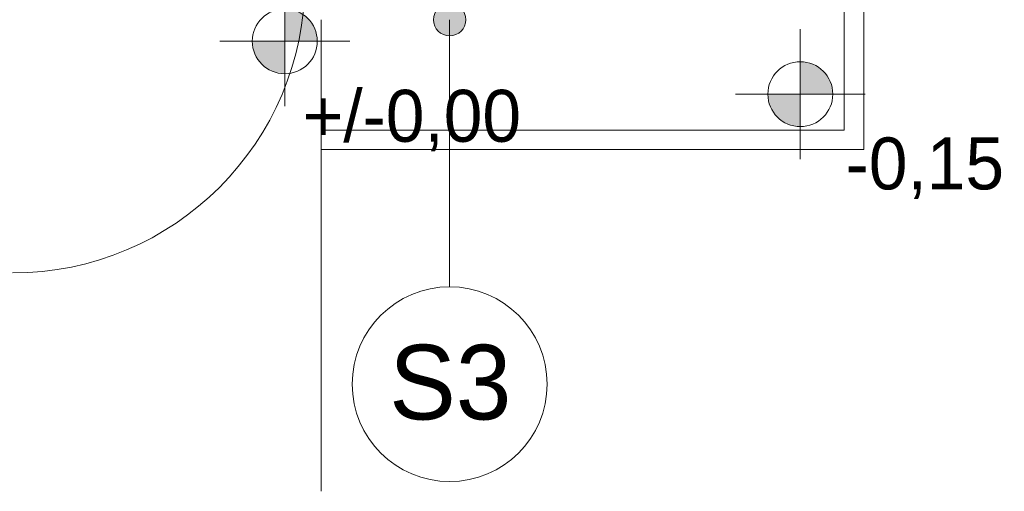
# Model space of a CAD drawing. Header units: inches. Extents: x -515158 to -470211, y -1887 to 84268.
# Tile 28 of 102: x -474072 to -471041, y -875 to 578. Entities that reach past the tile are written whole.
import ezdxf

# ---------------------------------------------------------------- set-up
doc = ezdxf.new("R2010")
doc.units = ezdxf.units.IN
doc.header["$MEASUREMENT"] = 0
for name, color, linetype, lineweight in [('#podkład', 252, 'Continuous', 9), ('Arch drzwi_Nr_Pióra__10', 252, 'Continuous', 18), ('Arch opisy_Nr_Pióra__1', 252, 'Continuous', 25), ('Arch opisy_Nr_Pióra__21', 252, 'Continuous', 9), ('Arch stropy_Nr_Pióra__21', 252, 'Continuous', 9), ('Arch teren_Nr_Pióra__5', 252, 'Continuous', 13), ('INWENT RZĘDNE_Nr_Pióra__21', 252, 'Continuous', 9)]:
    doc.layers.add(name, color=color, linetype=linetype, lineweight=lineweight)
doc.styles.add('GENERATED_STYLE_3', font='txt')
doc.styles.add('GENERATED_STYLE_7', font='txt')

# ---------------------------------------------------------------- blocks, each defined once
blk = doc.blocks.new('parter')
at = {"layer": 'Arch opisy_Nr_Pióra__21', "linetype": 'Continuous'}
blk.add_hatch(color=252, dxfattribs=at).paths.add_polyline_path([(-472698, 32707.6), (-472701.8, 32726.8), (-472712.6, 32743), (-472728.9, 32753.8), (-472748, 32757.6), (-472767.1, 32753.8), (-472783.4, 32743), (-472794.2, 32726.8), (-472798, 32707.6), (-472794.2, 32688.5), (-472783.4, 32672.3), (-472767.1, 32661.4), (-472748, 32657.6), (-472728.9, 32661.4), (-472712.6, 32672.3), (-472701.8, 32688.5)], flags=0)
at = {"layer": 'INWENT RZĘDNE_Nr_Pióra__21', "linetype": 'Continuous'}
for points in [[(-473255.6, 32641), (-473155.6, 32641), (-473163.2, 32679.3), (-473184.9, 32711.7), (-473217.3, 32733.4), (-473255.6, 32741)], [(-473255.6, 32641), (-473355.6, 32641), (-473348, 32602.7), (-473326.3, 32570.3), (-473293.9, 32548.6), (-473255.6, 32541)], [(-471668.5, 32478.3), (-471568.5, 32478.3), (-471576.1, 32516.6), (-471597.8, 32549.1), (-471630.2, 32570.7), (-471668.5, 32578.3)], [(-471668.5, 32478.3), (-471768.5, 32478.3), (-471760.9, 32440.1), (-471739.2, 32407.6), (-471706.7, 32386), (-471668.5, 32378.3)]]:
    blk.add_hatch(color=252, dxfattribs=at).paths.add_polyline_path(points, flags=0)
at = {"layer": 'Arch drzwi_Nr_Pióra__10', "color": 252, "linetype": 'Continuous'}
blk.add_arc((-474093.3, 32827.6), 900, 270, 0, dxfattribs=at)
at = {"layer": 'Arch opisy_Nr_Pióra__21', "color": 252, "linetype": 'Continuous'}
blk.add_line((-472748, 32707.6), (-472748, 31885), dxfattribs=at)
for centre, radius in [((-472748, 32707.6), 50), ((-472748, 31585), 300)]:
    blk.add_circle(centre, radius, dxfattribs=at)
at = {"layer": 'Arch stropy_Nr_Pióra__21', "color": 252, "linetype": 'Continuous'}
blk.add_line((-473143.3, 32707.6), (-473143.3, 31255.1), dxfattribs=at)
at = {"layer": 'Arch teren_Nr_Pióra__5', "color": 252, "linetype": 'Continuous'}
for p, q in [((-471533.3, 32367.6), (-471533.3, 44522.6)), ((-471473.3, 32307.6), (-471473.3, 44522.6)), ((-473143.3, 32367.6), (-471533.3, 32367.6)), ((-473143.3, 32307.6), (-471473.3, 32307.6))]:
    blk.add_line(p, q, dxfattribs=at)
at = {"layer": 'INWENT RZĘDNE_Nr_Pióra__21', "color": 252, "linetype": 'Continuous'}
for p, q in [((-473255.6, 32441), (-473255.6, 32841)), ((-471668.5, 32278.3), (-471668.5, 32678.3)), ((-473455.6, 32641), (-473055.6, 32641)), ((-471868.5, 32478.3), (-471468.5, 32478.3))]:
    blk.add_line(p, q, dxfattribs=at)
for centre in [(-473255.6, 32641), (-471668.5, 32478.3)]:
    blk.add_circle(centre, 100, dxfattribs=at)
at = {"layer": 'Arch opisy_Nr_Pióra__1', "color": 252, "linetype": 'Continuous', "style": 'GENERATED_STYLE_7'}
blk.add_text('S3', height=230, dxfattribs=at).set_placement((-472934.2, 31476.4))
at = {"layer": 'INWENT RZĘDNE_Nr_Pióra__21', "color": 252, "char_height": 160, "attachment_point": 7, "style": 'GENERATED_STYLE_3'}
for s, insert in [('{+/-0,00}', (-473200.3, 32301.8)), ('{-0,15}', (-471528.9, 32155.1))]:
    blk.add_mtext(s, dxfattribs=dict(at, insert=insert))

msp = doc.modelspace()

# ---------------------------------------------------------------- block references
at = {"layer": '#podkład'}
msp.add_blockref('parter', (0, -32129.9), dxfattribs=at)

doc.saveas('drawing.dxf')
